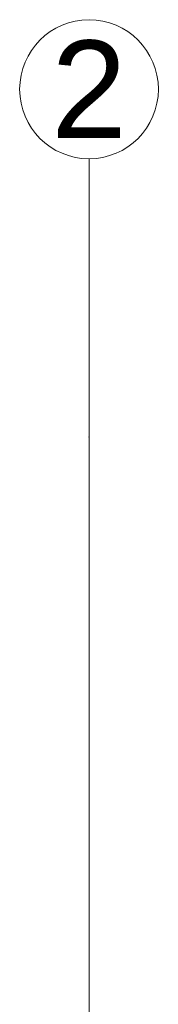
# Model space of a CAD drawing. Header units: millimetres. Extents: x -573548 to 674770, y -246895 to -89040.
# Tile 190 of 199: x 87697 to 88197, y -167582 to -164042. Entities that reach past the tile are written whole.
import ezdxf
from ezdxf.enums import TextEntityAlignment as Align

# ---------------------------------------------------------------- set-up
doc = ezdxf.new("R2010")
doc.units = ezdxf.units.MM
doc.layers.add('A.05 RZUT PODDASZA_is$0$Structural - Grid', color=8, linetype='Continuous', lineweight=9)
doc.layers.add('A.05 RZUT PODDASZA_is$0$Structural - Grid_Nr_pióra__17', color=8, linetype='Continuous', lineweight=9)
doc.styles.add('A.05 RZUT PODDASZA_is$0$STYL_AUTOMATYCZNY_1', font='Arial.ttf')

# ---------------------------------------------------------------- blocks, each defined once
blk = doc.blocks.new('A.05 RZUT PODDASZA_is$0$Standardowy znacznik osi_2')
at = {"layer": 'A.05 RZUT PODDASZA_is$0$Structural - Grid_Nr_pióra__17'}
for p, q in [((1000, 0), (17853.1, 0)), ((17853.1, 0), (18853.1, 0))]:
    blk.add_line(p, q, dxfattribs=at)
blk.add_circle((19103.1, 0), 250, dxfattribs=at)
blk.add_point((17853.1, 0), dxfattribs=at)
blk.add_point((17853.1, 0), dxfattribs=at)
at = {"layer": 'A.05 RZUT PODDASZA_is$0$Structural - Grid_Nr_pióra__17', "style": 'A.05 RZUT PODDASZA_is$0$STYL_AUTOMATYCZNY_1'}
for tag, p in [('AC_MarkerText_1_0', (5, -80)), ('AC_MarkerText_1_1', (19358.1, -80))]:
    blk.add_attdef(tag, text='', height=350, rotation=270, dxfattribs=at).set_placement(p, align=Align.TOP_CENTER)
blk = doc.blocks.new('A.05 RZUT PODDASZA_is')
at = {"layer": 'A.05 RZUT PODDASZA_is$0$Structural - Grid'}
ref = blk.add_blockref('A.05 RZUT PODDASZA_is$0$Standardowy znacznik osi_2', (87897.3, -108395.1), dxfattribs=dict(at, zscale=1000, rotation=90))
ref.add_attrib('AC_MarkerText_1_1', '2', dxfattribs={"layer": 'A.05 RZUT PODDASZA_is$0$Structural - Grid_Nr_pióra__17', "color": 20, "lineweight": 15, "true_color": 0xf73328, "height": 350, "rotation": 360, "style": 'A.05 RZUT PODDASZA_is$0$STYL_AUTOMATYCZNY_1'}).set_placement((87897.3, -89116.9), align=Align.TOP_CENTER)

msp = doc.modelspace()

# ---------------------------------------------------------------- block references
msp.add_blockref('A.05 RZUT PODDASZA_is', (49.4, -75000))

doc.saveas('drawing.dxf')
